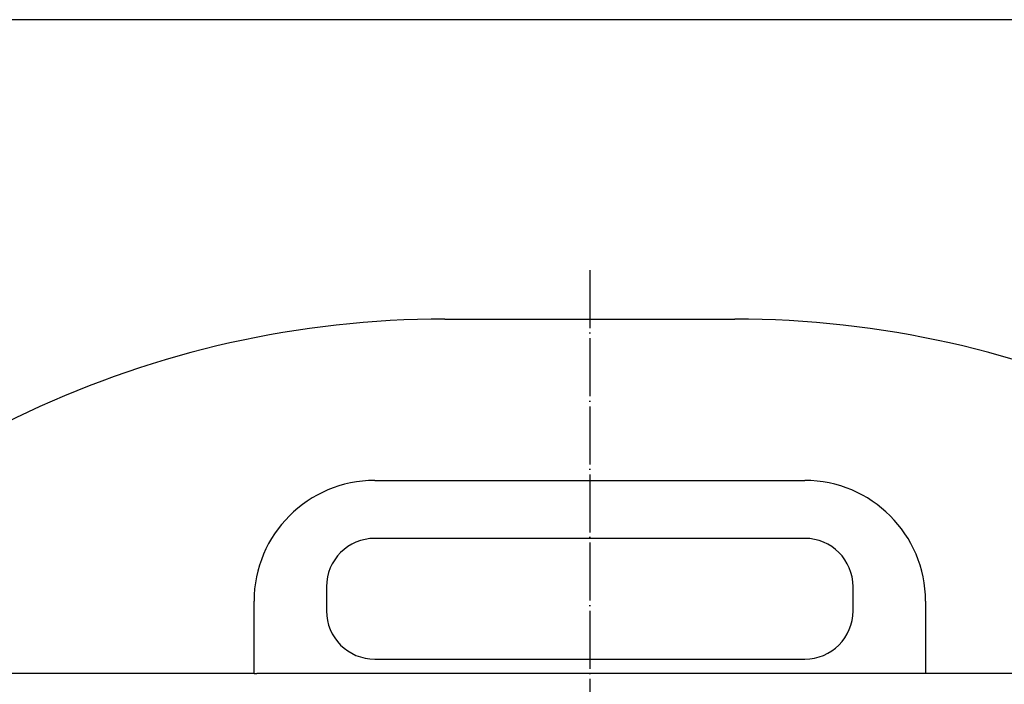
# Model space of a CAD drawing. Extents: x -1765 to 4890, y -3431 to 1272.
# Tile 70 of 189: x -238 to -34, y -1569 to -1432. Entities that reach past the tile are written whole.
import ezdxf

# ---------------------------------------------------------------- set-up
doc = ezdxf.new("R2010")
doc.units = 0
doc.linetypes.add('DOT_CENTER', pattern=[14, 12, -1, 0, -1])
doc.layers.get('0').update_dxf_attribs({"linetype": 'CONTINUOUS'})
doc.layers.add('1', color=7, linetype='CONTINUOUS')

# ---------------------------------------------------------------- blocks, each defined once
blk = doc.blocks.new('HEADPLATE_TSK__243', base_point=(-521.37, -2707.76))
at = {"layer": '1', "color": 7, "linetype": 'CONTINUOUS'}
for p, q in [((250, -1431.88), (-480, -1431.88)), ((-150, -1493.88), (-90, -1493.88))]:
    blk.add_line(p, q, dxfattribs=at)
at = {"layer": '1', "color": 1, "linetype": 'DOT_CENTER'}
blk.add_line((-120, -1483.75), (-120, -1960), dxfattribs=at)
at = {"layer": '1', "color": 7, "linetype": 'CONTINUOUS'}
for centre, start, end in [((-150, -1696.88), 90, 140.3256), ((-90, -1696.88), 39.6744, 90)]:
    blk.add_arc(centre, 203, start, end, dxfattribs=at)
blk = doc.blocks.new('E7018-24101__301', base_point=(116.8, -1421.88))
at = {"color": 1, "linetype": 'CONTINUOUS'}
for p, q in [((-189.5, -1567.28), (-352.8, -1567.28)), ((-189.5, -1567.28), (-188.9, -1567.28)), ((-51.1, -1567.28), (-188.9, -1567.28)), ((-50.5, -1567.28), (-51.1, -1567.28)), ((112.8, -1567.28), (-50.5, -1567.28))]:
    blk.add_line(p, q, dxfattribs=at)
blk = doc.blocks.new('24991-0S112_1__325', base_point=(-50.5, -1527.28))
at = {"color": 1, "linetype": 'CONTINUOUS'}
for p, q in [((-164.5, -1527.28), (-75.5, -1527.28)), ((-75.5, -1539.28), (-164.5, -1539.28)), ((-174.5, -1549.28), (-174.5, -1554.28)), ((-65.5, -1554.28), (-65.5, -1549.28)), ((-189.5, -1567.28), (-189.5, -1552.28)), ((-50.5, -1552.28), (-50.5, -1567.28)), ((-164.5, -1564.28), (-75.5, -1564.28)), ((-189.5, -1567.28), (-188.9, -1567.28)), ((-50.5, -1567.28), (-51.1, -1567.28))]:
    blk.add_line(p, q, dxfattribs=at)
for centre, radius, start, end in [((-164.5, -1552.28), 25, 90, 180), ((-75.5, -1552.28), 25, 0, 90), ((-164.5, -1549.28), 10, 90, 180), ((-75.5, -1549.28), 10, 0, 90), ((-164.5, -1554.28), 10, 180, -90), ((-75.5, -1554.28), 10, -90, 0)]:
    blk.add_arc(centre, radius, start, end, dxfattribs=at)
blk = doc.blocks.new('STIFF_HANDLES__327', base_point=(-50.5, -1381.88))
blk.add_blockref('24991-0S112_1__325', (-50.5, -1527.28))
blk = doc.blocks.new('SMALLPARTS__361', base_point=(130.3, -1381.88))
blk.add_blockref('STIFF_HANDLES__327', (-50.5, -1381.88))
blk = doc.blocks.new('E7018-64101__362', base_point=(130.3, -1381.88))
for name, p in [('SMALLPARTS__361', (130.3, -1381.88)), ('E7018-24101__301', (116.8, -1421.88))]:
    blk.add_blockref(name, p)
blk = doc.blocks.new('STIFF_ASSY_DUTBD__364', base_point=(130.3, -1381.88))
blk.add_blockref('E7018-64101__362', (130.3, -1381.88))
blk = doc.blocks.new('A1__442', base_point=(130.3, -1381.88))
blk.add_blockref('STIFF_ASSY_DUTBD__364', (130.3, -1381.88))
blk = doc.blocks.new('FRONT1__443', base_point=(132.36, -1381.88))
blk.add_blockref('A1__442', (130.3, -1381.88))
blk = doc.blocks.new('L1__444', base_point=(132.36, -1381.88))
blk.add_blockref('FRONT1__443', (132.36, -1381.88))

msp = doc.modelspace()

# ---------------------------------------------------------------- block references
msp.add_blockref('L1__444', (132.36, -1381.88))
at = {"layer": '1'}
msp.add_blockref('HEADPLATE_TSK__243', (-521.37, -2707.76), dxfattribs=at)

doc.saveas('drawing.dxf')
